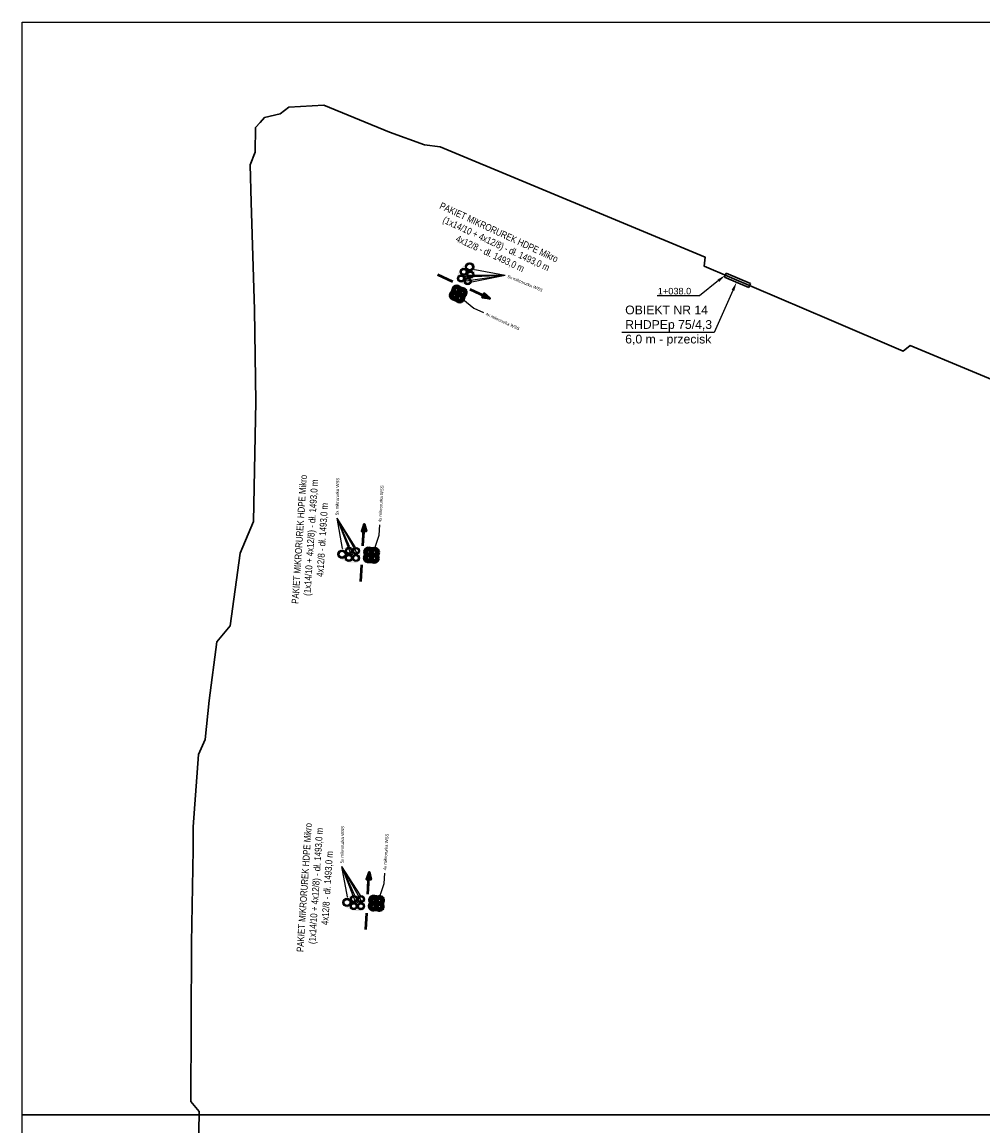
# Model space of a CAD drawing. Header units: millimetres. Extents: x 6424908 to 6427600, y 5873000 to 5879269.
# Tile 3 of 10: x 6426800 to 6427020, y 5873747 to 5874000. Entities that reach past the tile are written whole.
import ezdxf
from ezdxf import colors
from ezdxf.entities.mleader import LeaderData, LeaderLine
from ezdxf.math import Vec2, Vec3

# ---------------------------------------------------------------- set-up
doc = ezdxf.new("R2010")
doc.units = ezdxf.units.MM
doc.header["$LTSCALE"] = 0.5
doc.header["$XCLIPFRAME"] = 2
doc.layers.get('0').update_dxf_attribs({"linetype": 'CONTINUOUS'})
for name, color, linetype, lineweight in [('OBIEKTY', 5, 'CONTINUOUS', 30), ('OBIEKTY - OPIS', 170, 'CONTINUOUS', 30), ('RUROCIĄG', 30, 'CONTINUOUS', 30)]:
    doc.layers.add(name, color=color, linetype=linetype, lineweight=lineweight)
doc.layers.add('RASTER', color=252, linetype='CONTINUOUS')
doc.styles.add('1 500', font='calibri.ttf', dxfattribs={"height": 1.5})
picture_1 = doc.add_image_def('image3.tif', size_in_pixel=(9595, 6961))
picture_2 = doc.add_image_def('image4.tif', size_in_pixel=(9711, 6943))

# ---------------------------------------------------------------- blocks, each defined once
blk = doc.blocks.new('QWERTYU')
h = blk.add_hatch(color=0)
h.dxf.hatch_style = 1
h.paths.add_polyline_path([(6426882, 5873807.35), (6426878.55, 5873808.1, 0.100891), (6426877.78, 5873808.11), (6426874.55, 5873807.5, 0.414214), (6426873.02, 5873805.25), (6426873.63, 5873802.02, 0.414214), (6426875.88, 5873800.49), (6426879.11, 5873801.11, 0.100891), (6426879.82, 5873801.4), (6426882.76, 5873803.36, 0.668253)])
h.paths.add_polyline_path([(6426882.61, 5873803.59), (6426879.67, 5873801.62, -0.100891), (6426879.06, 5873801.38), (6426875.82, 5873800.76, -0.414214), (6426873.9, 5873802.07), (6426873.29, 5873805.31, -0.414214), (6426874.6, 5873807.23), (6426877.83, 5873807.84, -0.100891), (6426878.49, 5873807.83), (6426881.95, 5873807.08, -0.668733)], flags=16)
h = blk.add_hatch(color=5)
h.dxf.hatch_style = 1
h.paths.add_polyline_path([(6426873.29, 5873805.45, 1), (6426876.53, 5873805.45, 1)])
h.paths.add_polyline_path([(6426875.99, 5873805.45, 1), (6426873.83, 5873805.45, 1)], flags=16)
h = blk.add_hatch(color=1)
h.dxf.hatch_style = 1
h.paths.add_polyline_path([(6426879.69, 5873806.16, 1), (6426876.45, 5873806.16, 1)])
h.paths.add_polyline_path([(6426876.99, 5873806.16, -1), (6426879.15, 5873806.16, -1)], flags=16)
h = blk.add_hatch(color=34)
h.dxf.hatch_style = 1
h.paths.add_polyline_path([(6426881.36, 5873807.14, 1), (6426881.59, 5873803.37, 1)])
h.paths.add_polyline_path([(6426881.55, 5873803.91, -1), (6426881.39, 5873806.61, -1)], flags=16)
at = {"lineweight": 50, "true_color": 0x010101}
h = blk.add_hatch(color=18, dxfattribs=at)
h.dxf.hatch_style = 1
h.paths.add_polyline_path([(6426873.29, 5873792.48), (6426874.83, 5873789.43), (6426875.25, 5873792.82), (6426874.25, 5873792.64)])
edge = h.paths.add_edge_path()
edge.add_line((6426872.61, 5873802.26), (6426874.83, 5873789.43))
edge.add_line((6426872.61, 5873802.26), (6426874.83, 5873789.43))
h = blk.add_hatch(color=3)
h.dxf.hatch_style = 1
h.paths.add_polyline_path([(6426874, 5873802.29, 1), (6426877.24, 5873802.29, 1)])
h.paths.add_polyline_path([(6426876.7, 5873802.29, -1), (6426874.54, 5873802.29, -1)], flags=16)
h = blk.add_hatch(color=7)
h.dxf.hatch_style = 1
h.paths.add_polyline_path([(6426876.88, 5873804.09, 1), (6426876.82, 5873804.36, 1)])
h.paths.add_polyline_path([(6426876.86, 5873804.16, -1), (6426876.83, 5873804.29, -1)], flags=16)
h = blk.add_hatch(color=32)
h.dxf.hatch_style = 1
h.paths.add_polyline_path([(6426876.86, 5873804.16, 1), (6426876.83, 5873804.29, 1)])
h = blk.add_hatch(color=2)
h.dxf.hatch_style = 1
h.paths.add_polyline_path([(6426880.36, 5873803.35, 0.414214), (6426878.43, 5873804.58, 1), (6426879.14, 5873801.42, 0.414214)])
h.paths.add_polyline_path([(6426879.02, 5873801.94, -1), (6426878.55, 5873804.05, -1)], flags=16)
at = {"color": 18, "true_color": 0x010101}
for p in [(6426874.5, 5873803.71), (6426877.69, 5873804.13), (6426879, 5873801.06), (6426881.84, 5873802.65), (6426876.42, 5873800.51)]:
    blk.add_line(p, (6426887.61, 5873789.76), dxfattribs=at)
at = {"color": 18, "lineweight": 50, "true_color": 0x010101}
for points in [[(6426870.25, 5873815.34), (6426871.54, 5873807.91)], [(6426873.11, 5873799.34), (6426874.83, 5873789.43), (6426875.25, 5873792.82), (6426874.27, 5873792.65)], [(6426873.74, 5873795.74), (6426874.83, 5873789.43), (6426873.29, 5873792.48), (6426874.27, 5873792.65)]]:
    blk.add_lwpolyline(points, dxfattribs=at)
at = {"color": 250, "lineweight": 50}
blk.add_lwpolyline([(6426869.14, 5873805.79), (6426866.4, 5873805.3, 0.414214), (6426865.01, 5873803.3), (6426865.5, 5873800.56, 0.414214), (6426867.5, 5873799.17), (6426870.24, 5873799.67, 0.414214), (6426871.63, 5873801.66), (6426871.14, 5873804.4, 0.414214)], format="xyb", close=True, dxfattribs=at)
at = {"color": 5}
for radius in [1.62, 1.08]:
    blk.add_circle((6426874.91, 5873805.45), radius, dxfattribs=at)
at = {"color": 1}
for radius in [1.62, 1.08]:
    blk.add_circle((6426878.07, 5873806.16), radius, dxfattribs=at)
at = {"color": 34}
for radius in [1.89, 1.35]:
    blk.add_circle((6426881.47, 5873805.26), radius, dxfattribs=at)
at = {"color": 5, "lineweight": 100}
blk.add_circle((6426866.7, 5873803.61), 1.39, dxfattribs=at)
at = {"color": 3, "lineweight": 100}
blk.add_circle((6426867.2, 5873800.86), 1.39, dxfattribs=at)
at = {"color": 1, "lineweight": 100}
blk.add_circle((6426869.44, 5873804.1), 1.39, dxfattribs=at)
at = {"color": 2, "lineweight": 100}
blk.add_circle((6426869.94, 5873801.36), 1.39, dxfattribs=at)
at = {"color": 3}
for radius in [1.62, 1.08]:
    blk.add_circle((6426875.62, 5873802.29), radius, dxfattribs=at)
for radius in [0.135, 0.0675]:
    blk.add_circle((6426876.85, 5873804.22), radius)
at = {"color": 2}
for radius in [1.62, 1.08]:
    blk.add_circle((6426878.78, 5873803), radius, dxfattribs=at)
at = {"color": 18, "true_color": 0x010101}
for points in [[(6426874.46, 5873803.67), (6426873.91, 5873804.53), (6426874.72, 5873803.88)], [(6426876.31, 5873800.31), (6426875.74, 5873801.16), (6426876.57, 5873800.53)], [(6426877.58, 5873804.02), (6426877.07, 5873804.91), (6426877.85, 5873804.22)], [(6426878.9, 5873800.91), (6426878.32, 5873801.75), (6426879.16, 5873801.13)], [(6426881.72, 5873802.54), (6426881.31, 5873803.48), (6426882.01, 5873802.71)]]:
    blk.add_solid(points, dxfattribs=at)
at = {"color": 250, "ltscale": 0.3, "insert": (6426898.63, 5873832.63), "char_height": 3.15, "attachment_point": 1, "rotation": 279.815, "style": '1 500'}
blk.add_mtext_dynamic_manual_height_columns('\\A1;{\\fArial Narrow|b0|i0|c0|p34;\\C18;\\c65793;PAKIET MIKRORUREK HDPE Mikro \\fArial Narrow|b0|i0|c238|p34;\\P    (1\\fArial Narrow|b0|i0|c0|p34;x1\\fArial Narrow|b0|i0|c238|p34;4\\fArial Narrow|b0|i0|c0|p34;/\\fArial Narrow|b0|i0|c238|p34;10\\fArial Narrow|b0|i0|c0|p34; \\fArial Narrow|b0|i0|c238|p34;+ 4x12/8) - dł. 1493,0 m\\P\\C250;             \\fArial Narrow|b0|i0|c0|p34;4x12/8 - dł. \\fArial Narrow|b0|i0|c238|p34;1493\\fArial Narrow|b0|i0|c0|p34;,0 m}', width=92.7347, gutter_width=7.5, heights=[0], dxfattribs=at)
at = {"color": 18, "true_color": 0x010101, "insert": (6426892.33, 5873771.89), "char_height": 1.4233, "attachment_point": 3, "rotation": 282.6052, "style": '1 500'}
blk.add_mtext('\\fArial|b0|i0|c238|p34;5x mikrorurka WSS', dxfattribs=at)
at = {"color": 18, "true_color": 0x010101}
ml = blk.add_multileader_mtext('Standard', dxfattribs=at)
ml.set_content('{\\fArial|b0|i0|c0|p34;4x mikrorurka WSS}', color=(1, 1, 1))
ml.set_leader_properties()
ml.build(insert=Vec2(0, 0))
ml.multileader.update_dxf_attribs({"text_top_attachment_type": 0, "text_bottom_attachment_type": 0, "arrow_head_size": 1.2})
ctx = ml.context
ctx.base_point, ctx.char_height, ctx.arrow_head_size, ctx.landing_gap_size, ctx.plane_origin, ctx.plane_x_axis, ctx.plane_y_axis = Vec3(6426867.87, 5873788.11), 1.4, 1.2, 1.2, Vec3(6426871.44, 5873800.42), Vec3(0.177251, -0.984166), Vec3(0.984166, 0.177251)
notes = []
notes.append((ctx, [(0, (1, 1, 0), (6426867.02, 5873792.84), (0.177251, -0.984166), 4.8, [(4, [(6426870.84, 5873804.04), (6426871.29, 5873801.7), (6426868.3, 5873800.01), (6426867.83, 5873802.79)], 256, [])])]))
ctx.mtext.insert, ctx.mtext.text_direction, ctx.mtext.rotation, ctx.mtext.flow_direction = Vec3(6426868.78, 5873787.06), Vec3(0.177251, -0.984166), 4.890582, 5
for ctx, leaders in notes:
    for number, flags, end, landing, length, lines in leaders:
        leader = LeaderData()
        leader.index, (leader.has_last_leader_line, leader.has_dogleg_vector, leader.attachment_direction) = number, flags
        leader.last_leader_point, leader.dogleg_vector, leader.dogleg_length = Vec3(end), Vec3(landing), length
        for number, points, colour, breaks in lines:
            line = LeaderLine()
            line.index, line.vertices, line.color, line.breaks = number, Vec3.list(points), colors.encode_raw_color(colour), breaks
            leader.lines.append(line)
        ctx.leaders.append(leader)

msp = doc.modelspace()

# ---------------------------------------------------------------- linework, layer by layer
at = {"layer": 'OBIEKTY'}
for p, q in [((6426961.07, 5873942.56), (6426960.68, 5873941.64)), ((6426966.64, 5873940.18), (6426961.07, 5873942.56)), ((6426966.25, 5873939.26), (6426960.68, 5873941.64)), ((6426966.64, 5873940.18), (6426966.25, 5873939.26))]:
    msp.add_line(p, q, dxfattribs=at)
at = {"layer": 'RUROCIĄG', "linetype": 'Continuous', "flags": 128}
msp.add_lwpolyline([(6426840.16, 5873735.44), (6426840.51, 5873749.91), (6426840.48, 5873750.77), (6426838.6, 5873753.11), (6426838.7, 5873770.6), (6426838.78, 5873789.34), (6426839.11, 5873810.75), (6426839.16, 5873815.92), (6426840.37, 5873832.46), (6426841.86, 5873835.86), (6426842.79, 5873844.83), (6426844.57, 5873858.21), (6426847.58, 5873861.92), (6426849.91, 5873878.51), (6426852.95, 5873885.74), (6426853.48, 5873913.15), (6426853.18, 5873934.21), (6426852.4, 5873958.82), (6426852.15, 5873967.31), (6426853.32, 5873970.22), (6426853.38, 5873975.87), (6426854.47, 5873977.06), (6426855.5, 5873978.19), (6426855.5, 5873978.19), (6426859.08, 5873978.98), (6426861.01, 5873980.53), (6426869.06, 5873980.99), (6426884.1, 5873974.85), (6426892.08, 5873971.94), (6426895.67, 5873971.47), (6426956.32, 5873946.2), (6426956.03, 5873944.17), (6426984.64, 5873931.94), (6427001.59, 5873924.74), (6427003.21, 5873925.99), (6427045.98, 5873908.18)], dxfattribs=at)

# ---------------------------------------------------------------- block references
at = {"xscale": 0.5, "yscale": 0.5, "zscale": 0.5}
for p, rotation in [((7011919.75, 1560088.06), 55.29742828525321), ((10240879.36, 7972676.86), 166.3978821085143), ((10240880.49, 7972597.21), 166.3978821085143)]:
    msp.add_blockref('QWERTYU', p, dxfattribs=dict(at, rotation=rotation))

# ---------------------------------------------------------------- texts
at = {"layer": 'OBIEKTY - OPIS', "insert": (6426937.99, 5873935.15), "char_height": 2, "attachment_point": 1}
msp.add_mtext_dynamic_manual_height_columns('{\\fArial|b0|i0|c0|p34;OBIEKT NR \\fArial|b0|i0|c238|p34;14\\P\\fArial|b0|i0|c0|p34;RHDPEp \\fArial|b0|i0|c238|p34;75\\fArial|b0|i0|c0|p34;/\\fArial|b0|i0|c238|p34;4\\fArial|b0|i0|c0|p34;,3}\\P{\\fArial|b0|i0|c238|p34;6\\fArial|b0|i0|c0|p34;,0 m - prze\\fArial|b0|i0|c238|p34;cisk}', width=60.6925, gutter_width=12.5, heights=[0], dxfattribs=at)

# ---------------------------------------------------------------- pictures from other files: only their frames are drawn
at = {"layer": 'RASTER'}
image = msp.add_image(picture_2, insert=(6426796.35, 5873720.03), size_in_units=(411.1, 293.92), dxfattribs=at)
image.set_boundary_path([(85.63, 329.04), (9534.45, 6234.55)])
image.dxf.flags = 5
image = msp.add_image(picture_1, insert=(6426796.52, 5873469.48), size_in_units=(406.19, 294.68), dxfattribs=at)
image.set_boundary_path([(81.6, 334.14), (9530.44, 6239.65)])
image.dxf.flags = 5

# ---------------------------------------------------------------- leaders
at = {"layer": 'OBIEKTY - OPIS', "lineweight": 30}
ml = msp.add_multileader_mtext('Standard', dxfattribs=at)
ml.set_content('', color=256)
ml.set_leader_properties()
ml.build(insert=Vec2(0, 0))
ml.multileader.update_dxf_attribs({"text_top_attachment_type": 0, "text_bottom_attachment_type": 0, "dogleg_length": 24.79, "arrow_head_size": 2})
ctx = ml.context
ctx.base_point, ctx.arrow_head_size, ctx.plane_origin = Vec3(6426933.22, 5873929.02), 2, Vec3(6426979.45, 5873927.19)
ctx.text_align_type = 2
notes = []
notes.append((ctx, [(1, (1, 1, 0), (6426958.34, 5873929.02), (-1, 0), 21.12, [(0, [(6426963.46, 5873940.45)], 256, [])])]))
ctx.mtext.insert, ctx.mtext.text_direction, ctx.mtext.alignment, ctx.mtext.flow_direction, ctx.mtext.extrusion = Vec3(6426935.22, 5873931.02), Vec3(-1, 0), 3, 5, Vec3(0, 0, -1)
at = {"layer": 'OBIEKTY - OPIS', "linetype": 'ByBlock', "lineweight": 30}
ml = msp.add_multileader_mtext('Standard', dxfattribs=at)
ml.set_content('{\\fArial|b0|i0|c238|p39;1+038.0}', color=5)
ml.set_leader_properties()
ml.build(insert=Vec2(0, 0))
ml.multileader.update_dxf_attribs({"text_right_attachment_type": 6, "text_top_attachment_type": 0, "text_bottom_attachment_type": 0, "dogleg_length": 0.247, "arrow_head_size": 2})
ctx = ml.context
ctx.base_point, ctx.char_height, ctx.arrow_head_size, ctx.plane_origin = Vec3(6426943.46, 5873938.44), 1.5, 2, Vec3(6426982.7, 5873973.71)
ctx.right_attachment, ctx.attachment_type = 6, 2
notes.append((ctx, [(0, (1, 1, 0), (6426955.01, 5873937.4), (-1, 0), 0.247, [(0, [(6426960.88, 5873942.1)], 256, [])])]))
ctx.mtext.insert, ctx.mtext.flow_direction = Vec3(6426945.46, 5873939.2), 5
for ctx, leaders in notes:
    for number, flags, end, landing, length, lines in leaders:
        leader = LeaderData()
        leader.index, (leader.has_last_leader_line, leader.has_dogleg_vector, leader.attachment_direction) = number, flags
        leader.last_leader_point, leader.dogleg_vector, leader.dogleg_length = Vec3(end), Vec3(landing), length
        for number, points, colour, breaks in lines:
            line = LeaderLine()
            line.index, line.vertices, line.color, line.breaks = number, Vec3.list(points), colors.encode_raw_color(colour), breaks
            leader.lines.append(line)
        ctx.leaders.append(leader)

doc.saveas('drawing.dxf')
